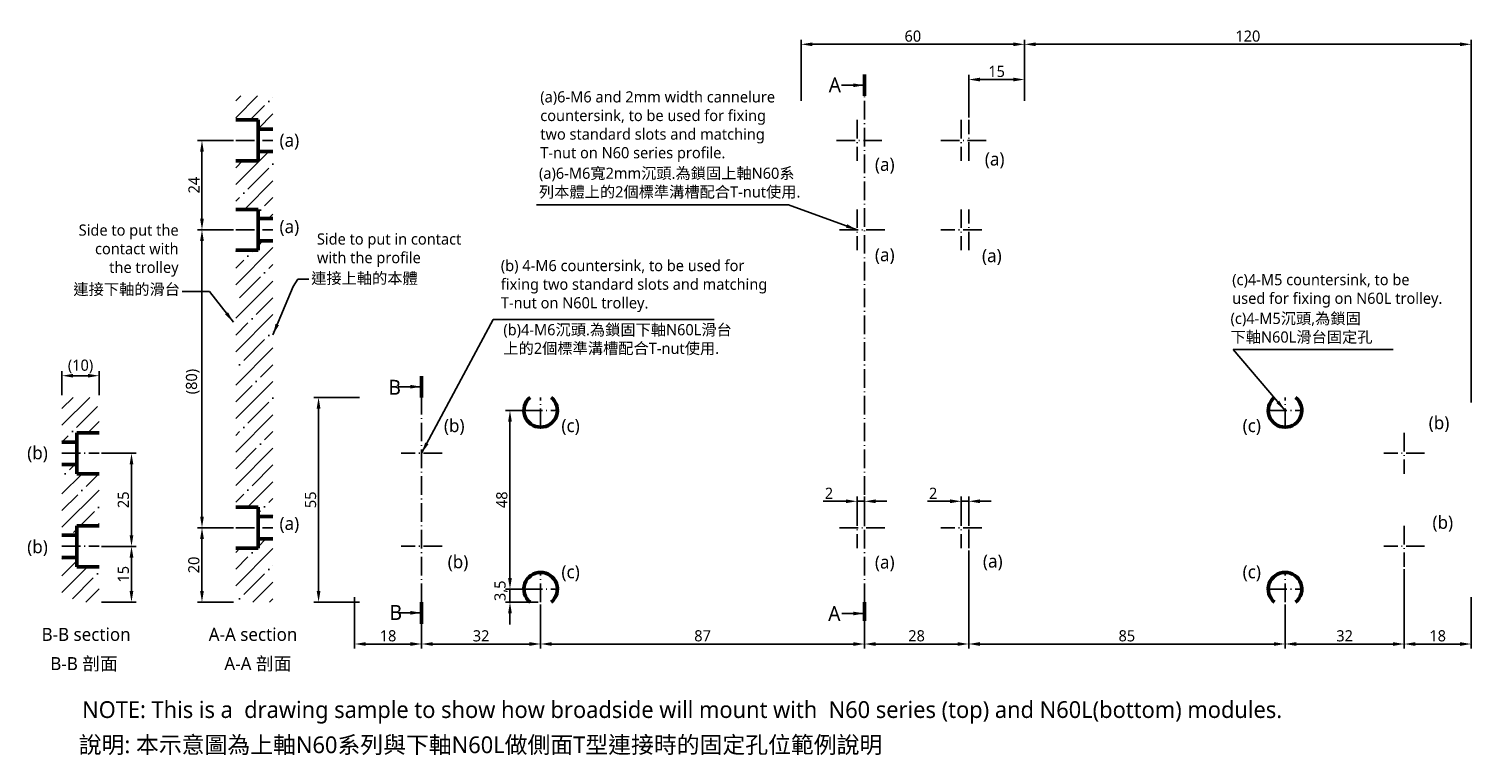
# Model space of a CAD drawing. Header units: millimetres. Extents: x 344 to 732, y 220 to 415.
import ezdxf

# ---------------------------------------------------------------- set-up
doc = ezdxf.new("R2010")
doc.units = ezdxf.units.MM
doc.linetypes.add('中心線5', pattern=[7.2, 5, -1, 0.2, -1])
doc.layers.add('中心線', color=5, linetype='中心線5')
doc.layers.add('標註線', color=3, linetype='Continuous')
doc.layers.add('外框線', color=7, linetype='Continuous', lineweight=50)
doc.styles.get("Standard").update_dxf_attribs({"font": 'msjh.ttf'})
doc.dimstyles.new('ISO-25', dxfattribs={"dimtxt": 3, "dimasz": 3, "dimexe": 1.25, "dimexo": 0.625, "dimtad": 1, "dimdec": 8, "dimtxsty": 'Standard', "dimcen": 2.5, "dimadec": 0, "dimazin": 0, "dimtfac": 1, "dimtdec": 8, "dimtmove": 0, "dimatfit": 3, "dimfxl": 0, "dimarcsym": 0})

# ---------------------------------------------------------------- blocks, each defined once
blk = doc.blocks.new('*D1')
at = {"layer": 'Defpoints', "color": 0}
for p in [(363.03, 275.63), (371.72, 275.63), (363.03, 260.63)]:
    blk.add_point(p, dxfattribs=at)
at = {"layer": '標註線', "color": 0, "lineweight": -2}
for p, q in [((363.66, 275.63), (372.97, 275.63)), ((371.72, 263.63), (371.72, 272.63)), ((363.66, 260.63), (372.97, 260.63))]:
    blk.add_line(p, q, dxfattribs=at)
at = {"layer": '標註線', "color": 0}
for points in [[(371.22, 272.63), (372.22, 272.63), (371.72, 275.63)], [(371.22, 263.63), (372.22, 263.63), (371.72, 260.63)]]:
    blk.add_solid(points, dxfattribs=at)
at = {"layer": '標註線', "color": 0, "insert": (369.53, 268.13), "char_height": 3, "attachment_point": 5, "rotation": 90}
blk.add_mtext('15', dxfattribs=at)
blk = doc.blocks.new('*D2')
at = {"layer": 'Defpoints', "color": 0}
for p in [(363.03, 300.63), (371.72, 300.63), (363.03, 275.63)]:
    blk.add_point(p, dxfattribs=at)
at = {"layer": '標註線', "color": 0, "lineweight": -2}
for p, q in [((363.66, 300.63), (372.97, 300.63)), ((371.72, 278.63), (371.72, 297.63)), ((363.66, 275.63), (372.97, 275.63))]:
    blk.add_line(p, q, dxfattribs=at)
at = {"layer": '標註線', "color": 0}
for points in [[(371.22, 297.63), (372.22, 297.63), (371.72, 300.63)], [(371.22, 278.63), (372.22, 278.63), (371.72, 275.63)]]:
    blk.add_solid(points, dxfattribs=at)
at = {"layer": '標註線', "color": 0, "insert": (369.54, 288.13), "char_height": 3, "attachment_point": 5, "rotation": 90}
blk.add_mtext('25', dxfattribs=at)
blk = doc.blocks.new('*D3')
at = {"layer": 'Defpoints', "color": 0}
for p in [(353.03, 321.45), (353.03, 315.63), (363.03, 315.63)]:
    blk.add_point(p, dxfattribs=at)
at = {"layer": '標註線', "color": 0, "lineweight": -2}
for p, q in [((353.03, 316.26), (353.03, 322.7)), ((363.03, 316.26), (363.03, 322.7)), ((360.03, 321.45), (356.03, 321.45))]:
    blk.add_line(p, q, dxfattribs=at)
at = {"layer": '標註線', "color": 0}
for points in [[(356.03, 321.95), (356.03, 320.95), (353.03, 321.45)], [(360.03, 321.95), (360.03, 320.95), (363.03, 321.45)]]:
    blk.add_solid(points, dxfattribs=at)
at = {"layer": '標註線', "color": 0, "insert": (358.03, 323.95), "char_height": 3, "attachment_point": 5}
blk.add_mtext('(10)', dxfattribs=at)
blk = doc.blocks.new('*D4')
at = {"layer": 'Defpoints', "color": 0}
for p in [(433.65, 315.63), (421.98, 260.63), (433.65, 260.63)]:
    blk.add_point(p, dxfattribs=at)
at = {"layer": '標註線', "color": 0, "lineweight": -2}
for p, q in [((433.02, 315.63), (420.73, 315.63)), ((421.98, 312.63), (421.98, 263.63)), ((433.02, 260.63), (420.73, 260.63))]:
    blk.add_line(p, q, dxfattribs=at)
at = {"layer": '標註線', "color": 0}
for points in [[(421.48, 312.63), (422.48, 312.63), (421.98, 315.63)], [(421.48, 263.63), (422.48, 263.63), (421.98, 260.63)]]:
    blk.add_solid(points, dxfattribs=at)
at = {"layer": '標註線', "color": 0, "insert": (419.83, 288.13), "char_height": 3, "attachment_point": 5, "rotation": 90}
blk.add_mtext('55', dxfattribs=at)
blk = doc.blocks.new('*D5')
at = {"layer": 'Defpoints', "color": 0}
for p in [(431.65, 262.63), (449.65, 260.63), (449.65, 249.4)]:
    blk.add_point(p, dxfattribs=at)
at = {"layer": '標註線', "color": 0, "lineweight": -2}
for p, q in [((431.65, 262.01), (431.65, 248.15)), ((449.65, 260.01), (449.65, 248.15)), ((434.65, 249.4), (446.65, 249.4))]:
    blk.add_line(p, q, dxfattribs=at)
at = {"layer": '標註線', "color": 0}
for points in [[(434.65, 249.9), (434.65, 248.9), (431.65, 249.4)], [(446.65, 249.9), (446.65, 248.9), (449.65, 249.4)]]:
    blk.add_solid(points, dxfattribs=at)
at = {"layer": '標註線', "color": 0, "insert": (440.65, 251.58), "char_height": 3, "attachment_point": 5}
blk.add_mtext('18', dxfattribs=at)
blk = doc.blocks.new('*D6')
at = {"layer": 'Defpoints', "color": 0}
for p in [(731.65, 410.45), (611.65, 394.63), (731.65, 313.63)]:
    blk.add_point(p, dxfattribs=at)
at = {"layer": '標註線', "color": 0, "lineweight": -2}
for p, q in [((611.65, 395.26), (611.65, 411.7)), ((731.65, 314.26), (731.65, 411.7)), ((614.65, 410.45), (728.65, 410.45))]:
    blk.add_line(p, q, dxfattribs=at)
at = {"layer": '標註線', "color": 0}
for points in [[(614.65, 410.95), (614.65, 409.95), (611.65, 410.45)], [(728.65, 410.95), (728.65, 409.95), (731.65, 410.45)]]:
    blk.add_solid(points, dxfattribs=at)
at = {"layer": '標註線', "color": 0, "insert": (671.65, 412.64), "char_height": 3, "attachment_point": 5}
blk.add_mtext('120', dxfattribs=at)
blk = doc.blocks.new('*D7')
at = {"layer": 'Defpoints', "color": 0}
for p in [(568.65, 260.63), (596.65, 260.63), (596.65, 249.4)]:
    blk.add_point(p, dxfattribs=at)
at = {"layer": '標註線', "color": 0, "lineweight": -2}
for p, q in [((568.65, 260.01), (568.65, 248.15)), ((596.65, 260.01), (596.65, 248.15)), ((571.65, 249.4), (593.65, 249.4))]:
    blk.add_line(p, q, dxfattribs=at)
at = {"layer": '標註線', "color": 0}
for points in [[(571.65, 249.9), (571.65, 248.9), (568.65, 249.4)], [(593.65, 249.9), (593.65, 248.9), (596.65, 249.4)]]:
    blk.add_solid(points, dxfattribs=at)
at = {"layer": '標註線', "color": 0, "insert": (582.65, 251.58), "char_height": 3, "attachment_point": 5}
blk.add_mtext('28', dxfattribs=at)
blk = doc.blocks.new('*D8')
at = {"layer": 'Defpoints', "color": 0}
for p in [(713.65, 270.13), (731.65, 262.63), (731.65, 249.4)]:
    blk.add_point(p, dxfattribs=at)
at = {"layer": '標註線', "color": 0, "lineweight": -2}
for p, q in [((713.65, 269.51), (713.65, 248.15)), ((731.65, 262.01), (731.65, 248.15)), ((716.65, 249.4), (728.65, 249.4))]:
    blk.add_line(p, q, dxfattribs=at)
at = {"layer": '標註線', "color": 0}
for points in [[(716.65, 249.9), (716.65, 248.9), (713.65, 249.4)], [(728.65, 249.9), (728.65, 248.9), (731.65, 249.4)]]:
    blk.add_solid(points, dxfattribs=at)
at = {"layer": '標註線', "color": 0, "insert": (722.65, 251.58), "char_height": 3, "attachment_point": 5}
blk.add_mtext('18', dxfattribs=at)
blk = doc.blocks.new('*D9')
at = {"layer": 'Defpoints', "color": 0}
for p in [(611.65, 400.99), (611.65, 394.63), (596.65, 390.13)]:
    blk.add_point(p, dxfattribs=at)
at = {"layer": '標註線', "color": 0, "lineweight": -2}
for p, q in [((596.65, 390.76), (596.65, 402.24)), ((599.65, 400.99), (608.65, 400.99)), ((611.65, 395.26), (611.65, 402.24))]:
    blk.add_line(p, q, dxfattribs=at)
at = {"layer": '標註線', "color": 0}
for points in [[(599.65, 401.49), (599.65, 400.49), (596.65, 400.99)], [(608.65, 401.49), (608.65, 400.49), (611.65, 400.99)]]:
    blk.add_solid(points, dxfattribs=at)
at = {"layer": '標註線', "color": 0, "insert": (604.15, 403.17), "char_height": 3, "attachment_point": 5}
blk.add_mtext('15', dxfattribs=at)
blk = doc.blocks.new('*D10')
at = {"layer": 'Defpoints', "color": 0}
for p in [(390.66, 280.63), (399.73, 280.63), (399.73, 260.63)]:
    blk.add_point(p, dxfattribs=at)
at = {"layer": '標註線', "color": 0, "lineweight": -2}
for p, q in [((399.1, 280.63), (389.41, 280.63)), ((390.66, 263.63), (390.66, 277.63)), ((399.1, 260.63), (389.41, 260.63))]:
    blk.add_line(p, q, dxfattribs=at)
at = {"layer": '標註線', "color": 0}
for points in [[(390.16, 277.63), (391.16, 277.63), (390.66, 280.63)], [(390.16, 263.63), (391.16, 263.63), (390.66, 260.63)]]:
    blk.add_solid(points, dxfattribs=at)
at = {"layer": '標註線', "color": 0, "insert": (388.48, 270.63), "char_height": 3, "attachment_point": 5, "rotation": 90}
blk.add_mtext('20', dxfattribs=at)
blk = doc.blocks.new('*D11')
at = {"layer": 'Defpoints', "color": 0}
for p in [(390.66, 360.63), (399.73, 360.63), (399.73, 280.63)]:
    blk.add_point(p, dxfattribs=at)
at = {"layer": '標註線', "color": 0, "lineweight": -2}
for p, q in [((399.1, 360.63), (389.41, 360.63)), ((390.66, 283.63), (390.66, 357.63)), ((399.1, 280.63), (389.41, 280.63))]:
    blk.add_line(p, q, dxfattribs=at)
at = {"layer": '標註線', "color": 0}
for points in [[(390.16, 357.63), (391.16, 357.63), (390.66, 360.63)], [(390.16, 283.63), (391.16, 283.63), (390.66, 280.63)]]:
    blk.add_solid(points, dxfattribs=at)
at = {"layer": '標註線', "color": 0, "insert": (388.17, 319.88), "char_height": 3, "attachment_point": 5, "rotation": 90}
blk.add_mtext('(80)', dxfattribs=at)
blk = doc.blocks.new('*D12')
at = {"layer": 'Defpoints', "color": 0}
for p in [(390.66, 384.63), (399.73, 384.63), (399.73, 360.63)]:
    blk.add_point(p, dxfattribs=at)
at = {"layer": '標註線', "color": 0, "lineweight": -2}
for p, q in [((399.1, 384.63), (389.41, 384.63)), ((390.66, 363.63), (390.66, 381.63)), ((399.1, 360.63), (389.41, 360.63))]:
    blk.add_line(p, q, dxfattribs=at)
at = {"layer": '標註線', "color": 0}
for points in [[(390.16, 381.63), (391.16, 381.63), (390.66, 384.63)], [(390.16, 363.63), (391.16, 363.63), (390.66, 360.63)]]:
    blk.add_solid(points, dxfattribs=at)
at = {"layer": '標註線', "color": 0, "insert": (388.51, 372.63), "char_height": 3, "attachment_point": 5, "rotation": 90}
blk.add_mtext('24', dxfattribs=at)
blk = doc.blocks.new('*D13')
at = {"layer": 'Defpoints', "color": 0}
for p in [(568.65, 287.73), (566.65, 280.63), (568.65, 280.63)]:
    blk.add_point(p, dxfattribs=at)
at = {"layer": '標註線', "color": 0, "lineweight": -2}
for p, q in [((563.65, 287.73), (557.58, 287.73)), ((566.65, 281.26), (566.65, 288.98)), ((568.65, 287.73), (566.65, 287.73)), ((568.65, 281.26), (568.65, 288.98)), ((571.65, 287.73), (574.65, 287.73))]:
    blk.add_line(p, q, dxfattribs=at)
at = {"layer": '標註線', "color": 0}
for points in [[(563.65, 288.23), (563.65, 287.23), (566.65, 287.73)], [(571.65, 288.23), (571.65, 287.23), (568.65, 287.73)]]:
    blk.add_solid(points, dxfattribs=at)
at = {"layer": '標註線', "color": 0, "insert": (559.11, 289.88), "char_height": 3, "attachment_point": 5}
blk.add_mtext('2', dxfattribs=at)
blk = doc.blocks.new('*D14')
at = {"layer": 'Defpoints', "color": 0}
for p in [(596.65, 287.73), (594.65, 280.63), (596.65, 280.63)]:
    blk.add_point(p, dxfattribs=at)
at = {"layer": '標註線', "color": 0, "lineweight": -2}
for p, q in [((591.65, 287.73), (585.58, 287.73)), ((594.65, 281.26), (594.65, 288.98)), ((596.65, 287.73), (594.65, 287.73)), ((596.65, 281.26), (596.65, 288.98)), ((599.65, 287.73), (602.65, 287.73))]:
    blk.add_line(p, q, dxfattribs=at)
at = {"layer": '標註線', "color": 0}
for points in [[(591.65, 288.23), (591.65, 287.23), (594.65, 287.73)], [(599.65, 288.23), (599.65, 287.23), (596.65, 287.73)]]:
    blk.add_solid(points, dxfattribs=at)
at = {"layer": '標註線', "color": 0, "insert": (587.11, 289.88), "char_height": 3, "attachment_point": 5}
blk.add_mtext('2', dxfattribs=at)
blk = doc.blocks.new('*D15')
at = {"layer": 'Defpoints', "color": 0}
for p in [(449.65, 260.63), (481.65, 260.63), (481.65, 249.4)]:
    blk.add_point(p, dxfattribs=at)
at = {"layer": '標註線', "color": 0, "lineweight": -2}
for p, q in [((449.65, 260.01), (449.65, 248.15)), ((481.65, 260.01), (481.65, 248.15)), ((452.65, 249.4), (478.65, 249.4))]:
    blk.add_line(p, q, dxfattribs=at)
at = {"layer": '標註線', "color": 0}
for points in [[(452.65, 249.9), (452.65, 248.9), (449.65, 249.4)], [(478.65, 249.9), (478.65, 248.9), (481.65, 249.4)]]:
    blk.add_solid(points, dxfattribs=at)
at = {"layer": '標註線', "color": 0, "insert": (465.65, 251.58), "char_height": 3, "attachment_point": 5}
blk.add_mtext('32', dxfattribs=at)
blk = doc.blocks.new('*D16')
at = {"layer": 'Defpoints', "color": 0}
for p in [(481.65, 260.63), (568.65, 260.01), (481.65, 249.4)]:
    blk.add_point(p, dxfattribs=at)
at = {"layer": '標註線', "color": 0, "lineweight": -2}
for p, q in [((481.65, 260.01), (481.65, 248.15)), ((568.65, 259.38), (568.65, 248.15)), ((565.65, 249.4), (484.65, 249.4))]:
    blk.add_line(p, q, dxfattribs=at)
at = {"layer": '標註線', "color": 0}
for points in [[(484.65, 249.9), (484.65, 248.9), (481.65, 249.4)], [(565.65, 249.9), (565.65, 248.9), (568.65, 249.4)]]:
    blk.add_solid(points, dxfattribs=at)
at = {"layer": '標註線', "color": 0, "insert": (525.15, 251.58), "char_height": 3, "attachment_point": 5}
blk.add_mtext('87', dxfattribs=at)
blk = doc.blocks.new('*D17')
at = {"layer": 'Defpoints', "color": 0}
for p in [(596.65, 275.13), (681.65, 260.63), (681.65, 249.4)]:
    blk.add_point(p, dxfattribs=at)
at = {"layer": '標註線', "color": 0, "lineweight": -2}
for p, q in [((596.65, 274.51), (596.65, 248.15)), ((681.65, 260.01), (681.65, 248.15)), ((599.65, 249.4), (678.65, 249.4))]:
    blk.add_line(p, q, dxfattribs=at)
at = {"layer": '標註線', "color": 0}
for points in [[(599.65, 249.9), (599.65, 248.9), (596.65, 249.4)], [(678.65, 249.9), (678.65, 248.9), (681.65, 249.4)]]:
    blk.add_solid(points, dxfattribs=at)
at = {"layer": '標註線', "color": 0, "insert": (639.15, 251.58), "char_height": 3, "attachment_point": 5}
blk.add_mtext('85', dxfattribs=at)
blk = doc.blocks.new('*D18')
at = {"layer": 'Defpoints', "color": 0}
for p in [(681.65, 260.01), (713.65, 260.01), (713.65, 249.4)]:
    blk.add_point(p, dxfattribs=at)
at = {"layer": '標註線', "color": 0, "lineweight": -2}
for p, q in [((681.65, 259.38), (681.65, 248.15)), ((713.65, 259.38), (713.65, 248.15)), ((684.65, 249.4), (710.65, 249.4))]:
    blk.add_line(p, q, dxfattribs=at)
at = {"layer": '標註線', "color": 0}
for points in [[(684.65, 249.9), (684.65, 248.9), (681.65, 249.4)], [(710.65, 249.9), (710.65, 248.9), (713.65, 249.4)]]:
    blk.add_solid(points, dxfattribs=at)
at = {"layer": '標註線', "color": 0, "insert": (697.65, 251.58), "char_height": 3, "attachment_point": 5}
blk.add_mtext('32', dxfattribs=at)
blk = doc.blocks.new('*D19')
at = {"layer": 'Defpoints', "color": 0}
for p in [(473.41, 312.13), (481.65, 312.13), (481.65, 264.13)]:
    blk.add_point(p, dxfattribs=at)
at = {"layer": '標註線', "color": 0, "lineweight": -2}
for p, q in [((481.02, 312.13), (472.16, 312.13)), ((473.41, 267.13), (473.41, 309.13)), ((481.02, 264.13), (472.16, 264.13))]:
    blk.add_line(p, q, dxfattribs=at)
at = {"layer": '標註線', "color": 0}
for points in [[(472.91, 309.13), (473.91, 309.13), (473.41, 312.13)], [(472.91, 267.13), (473.91, 267.13), (473.41, 264.13)]]:
    blk.add_solid(points, dxfattribs=at)
at = {"layer": '標註線', "color": 0, "insert": (471.23, 288.13), "char_height": 3, "attachment_point": 5, "rotation": 90}
blk.add_mtext('48', dxfattribs=at)
blk = doc.blocks.new('*D20')
at = {"layer": 'Defpoints', "color": 0}
for p in [(481.02, 264.13), (473.41, 260.63), (481.65, 260.63)]:
    blk.add_point(p, dxfattribs=at)
at = {"layer": '標註線', "color": 0, "lineweight": -2}
for p, q in [((473.41, 267.13), (473.41, 270.13)), ((480.4, 264.13), (472.16, 264.13)), ((473.41, 264.13), (473.41, 260.63)), ((481.02, 260.63), (472.16, 260.63)), ((473.41, 257.63), (473.41, 254.63))]:
    blk.add_line(p, q, dxfattribs=at)
at = {"layer": '標註線', "color": 0}
for points in [[(472.91, 267.13), (473.91, 267.13), (473.41, 264.13)], [(472.91, 257.63), (473.91, 257.63), (473.41, 260.63)]]:
    blk.add_solid(points, dxfattribs=at)
at = {"layer": '標註線', "color": 0, "insert": (470.99, 263.69), "char_height": 3, "attachment_point": 5, "rotation": 90}
blk.add_mtext('3,5', dxfattribs=at)
blk = doc.blocks.new('*D21')
at = {"layer": 'Defpoints', "color": 0}
for p in [(611.65, 410.45), (551.65, 394.63), (611.65, 394.63)]:
    blk.add_point(p, dxfattribs=at)
at = {"layer": '標註線', "color": 0, "lineweight": -2}
for p, q in [((551.65, 395.26), (551.65, 411.7)), ((611.65, 395.26), (611.65, 411.7)), ((554.65, 410.45), (608.65, 410.45))]:
    blk.add_line(p, q, dxfattribs=at)
at = {"layer": '標註線', "color": 0}
for points in [[(554.65, 410.95), (554.65, 409.95), (551.65, 410.45)], [(608.65, 410.95), (608.65, 409.95), (611.65, 410.45)]]:
    blk.add_solid(points, dxfattribs=at)
at = {"layer": '標註線', "color": 0, "insert": (581.65, 412.63), "char_height": 3, "attachment_point": 5}
blk.add_mtext('60', dxfattribs=at)

msp = doc.modelspace()

# ---------------------------------------------------------------- hatches: boundary and pattern name
h = msp.add_hatch()
h.set_pattern_fill('ANSI35', color=256, style=0)
h.paths.add_polyline_path([(409.72969271, 277.63406757), (405.72969271, 277.63406757), (405.72969271, 275.13406757), (399.72969271, 275.13406757), (399.72969271, 260.63406757), (409.72969271, 260.63406757)])
h.paths.add_polyline_path([(409.72969271, 357.63406757), (405.72969271, 357.63406757), (405.72969271, 355.13406757), (399.72969271, 355.13406757), (399.72969271, 286.13406757), (405.72969271, 286.13406757), (405.72969271, 283.63406757), (409.72969271, 283.63406757)])
h.paths.add_polyline_path([(409.72969271, 381.63406757), (405.72969271, 381.63406757), (405.72969271, 379.13406757), (399.72969271, 379.13406757), (399.72969271, 366.13406757), (405.72969271, 366.13406757), (405.72969271, 363.63406757), (409.72969271, 363.63406757)])
h.paths.add_polyline_path([(409.72969271, 396.63406757), (399.72969271, 396.63406757), (399.72969271, 390.13406757), (405.72969271, 390.13406757), (405.72969271, 387.63406757), (409.72969271, 387.63406757)])
h = msp.add_hatch()
h.set_pattern_fill('ANSI35', color=256, style=0)
h.paths.add_polyline_path([(363.03337185, 270.13406757), (357.03337185, 270.13406757), (357.03337185, 272.63406757), (353.03337185, 272.63406757), (353.03337185, 260.63406757), (363.03337185, 260.63406757)])
h.paths.add_polyline_path([(363.03337185, 315.63406757), (353.03337185, 315.63406757), (353.03337185, 303.63406757), (357.03337185, 303.63406757), (357.03337185, 306.13406757), (363.03337185, 306.13406757)])
h = msp.add_hatch()
h.set_pattern_fill('ANSI35', color=256, style=0)
h.set_pattern_definition([(45, (167.558, 23.417), (-4.49013, 4.49013), []), (45, (172.048, 23.417), (-4.49013, 4.49013), [7.9375, -1.5875, 0, -1.5875])])
h.paths.add_polyline_path([(363.03337185, 281.13406757), (363.03337185, 295.13406757), (357.03337185, 295.13406757), (357.03337185, 297.63406757), (353.03337185, 297.63406757), (353.03337185, 278.63406757), (357.03337185, 278.63406757), (357.03337185, 281.13406757)])

# ---------------------------------------------------------------- linework, layer by layer
at = {"layer": '中心線'}
for p, q in [((568.64803058, 260.63406757), (568.64803058, 396.63406757)), ((566.64803058, 390.13406757), (566.64803058, 379.13406757)), ((594.64803058, 390.13406757), (594.64803058, 379.13406757)), ((596.64803058, 379.13406757), (596.64803058, 390.13406757)), ((399.72969271, 384.63406757), (409.72969271, 384.63406757)), ((561.14803058, 384.63406757), (574.14803058, 384.63406757)), ((589.14803058, 384.63406757), (602.14803058, 384.63406757)), ((566.64803058, 366.13406757), (566.64803058, 355.13406757)), ((594.64803058, 366.13406757), (594.64803058, 355.13406757)), ((596.64803058, 355.13406757), (596.64803058, 366.13406757)), ((399.72969271, 360.63406757), (409.72969271, 360.63406757)), ((574.14803058, 360.63406757), (561.14803058, 360.63406757)), ((600.14803058, 360.63406757), (589.14803058, 360.63406757)), ((449.64803058, 260.63406757), (449.64803058, 315.63406757)), ((481.64803058, 307.63406757), (481.64803058, 315.63406757)), ((681.64803058, 307.63406757), (681.64803058, 315.63406757)), ((477.14803058, 312.13406757), (486.14803058, 312.13406757)), ((677.14803058, 312.13406757), (686.14803058, 312.13406757)), ((713.64803058, 306.13406757), (713.64803058, 295.13406757)), ((353.03337185, 300.63406757), (363.03337185, 300.63406757)), ((455.14803058, 300.63406757), (444.14803058, 300.63406757)), ((719.14803058, 300.63406757), (708.14803058, 300.63406757)), ((566.64803058, 286.13406757), (566.64803058, 275.13406757)), ((594.64803058, 286.13406757), (594.64803058, 275.13406757)), ((596.64803058, 275.13406757), (596.64803058, 286.13406757)), ((399.72969271, 280.63406757), (409.72969271, 280.63406757)), ((574.14803058, 280.63406757), (561.14803058, 280.63406757)), ((600.14803058, 280.63406757), (589.14803058, 280.63406757)), ((713.64803058, 281.13406757), (713.64803058, 270.13406757)), ((353.03337185, 275.63406757), (363.03337185, 275.63406757)), ((455.14803058, 275.63406757), (444.14803058, 275.63406757)), ((719.14803058, 275.63406757), (708.14803058, 275.63406757)), ((481.64803058, 260.63406757), (481.64803058, 268.63406757)), ((681.64803058, 260.63406757), (681.64803058, 268.63406757)), ((477.14803058, 264.13406757), (486.14803058, 264.13406757)), ((677.14803058, 264.13406757), (686.14803058, 264.13406757))]:
    msp.add_line(p, q, dxfattribs=at)
at = {"layer": '外框線'}
for p, q in [((399.72969271, 390.13406757), (405.72969271, 390.13406757)), ((405.72969271, 390.13406757), (405.72969271, 379.13406757)), ((405.72969271, 387.63406757), (409.72969271, 387.63406757)), ((405.72969271, 381.63406757), (409.72969271, 381.63406757)), ((399.72969271, 379.13406757), (405.72969271, 379.13406757)), ((399.72969271, 366.13406757), (405.72969271, 366.13406757)), ((405.72969271, 366.13406757), (405.72969271, 355.13406757)), ((405.72969271, 363.63406757), (409.72969271, 363.63406757)), ((405.72969271, 357.63406757), (409.72969271, 357.63406757)), ((399.72969271, 355.13406757), (405.72969271, 355.13406757)), ((399.72969271, 286.13406757), (405.72969271, 286.13406757)), ((405.72969271, 286.13406757), (405.72969271, 275.13406757)), ((405.72969271, 283.63406757), (409.72969271, 283.63406757)), ((399.72969271, 275.13406757), (405.72969271, 275.13406757)), ((405.72969271, 277.63406757), (409.72969271, 277.63406757))]:
    msp.add_line(p, q, dxfattribs=at)
at = {"layer": '外框線', "lineweight": 50}
for p, q in [((357.03337185, 295.13406757), (357.03337185, 306.13406757)), ((357.03337185, 306.13406757), (363.03337185, 306.13406757)), ((353.03337185, 303.63406757), (357.03337185, 303.63406757)), ((353.03337185, 297.63406757), (357.03337185, 297.63406757)), ((357.03337185, 295.13406757), (363.03337185, 295.13406757)), ((357.03337185, 270.13406757), (357.03337185, 281.13406757)), ((357.03337185, 281.13406757), (363.03337185, 281.13406757)), ((353.03337185, 278.63406757), (357.03337185, 278.63406757)), ((353.03337185, 272.63406757), (357.03337185, 272.63406757)), ((357.03337185, 270.13406757), (363.03337185, 270.13406757))]:
    msp.add_line(p, q, dxfattribs=at)
at = {"layer": '外框線'}
for centre, start, end in [((481.64803058, 312.13406757), 128.942441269, 51.057558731), ((681.64803058, 312.13406757), 128.942441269, 51.057558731), ((481.64803058, 264.13406757), 308.942441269, 231.057558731), ((681.64803058, 264.13406757), 308.942441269, 231.057558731)]:
    msp.add_arc(centre, 4.5, start, end, dxfattribs=at)
at = {"layer": '標註線', "lineweight": 50}
for p, q in [((568.64803058, 396.63406757), (568.64803058, 402.34996505)), ((449.64803058, 315.63406757), (449.64803058, 321.32842427)), ((449.64803058, 254.84740788), (449.64803058, 260.63406757))]:
    msp.add_line(p, q, dxfattribs=at)
at = {"layer": '標註線', "linetype": '中心線5', "lineweight": 50}
msp.add_line((568.64803058, 260.63406757), (568.64803058, 254.84617047), dxfattribs=at)

# ---------------------------------------------------------------- texts
for s, insert, char_height, attachment_point in [('(a)6-M6 and 2mm width cannelure \\Pcountersink, to be used for fixing \\Ptwo standard slots and matching  \\PT-nut on N60 series profile.', (481.54539143, 397.84060771), 3, 1), ('Side to put the\\Pcontact with\\Pthe trolley', (384.3786384, 348.05129563), 3, 9), ('Side to put in contact\\Pwith the profile', (421.54382728, 359.66753624), 3, 1), ('(b) 4-M6 countersink, to be used for\\Pfixing two standard slots and matching\\PT-nut on N60L trolley.', (470.95458677, 352.53133319), 3, 1), ('(c)4-M5 countersink, to be\\Pused for fixing on N60L trolley.', (667.44606894, 348.75276598), 3, 1), ('NOTE: This is a  drawing sample to show how broadside will mount with  N60 series (top) and N60L(bottom) modules.', (358.45799664, 234.0316594), 4.5, 1)]:
    msp.add_mtext(s, dxfattribs=dict(insert=insert, char_height=char_height, attachment_point=attachment_point))
at = {"linetype": '中心線5', "lineweight": 50, "char_height": 3.5, "width": 2.486899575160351e-14, "attachment_point": 1}
for s, insert in [('B-B section', (347.5706277, 253.73578654)), ('A-A section', (392.46044392, 253.73578654))]:
    msp.add_mtext(s, dxfattribs=dict(at, insert=insert))
at = {"layer": '標註線', "linetype": '中心線5', "lineweight": 50, "char_height": 4, "attachment_point": 1}
for s, insert in [('A', (559.02702481, 401.53705639)), ('B', (440.72195004, 320.35041186)), ('B', (441.03335864, 259.87217366)), ('A', (558.88762036, 259.58091433))]:
    msp.add_mtext(s, dxfattribs=dict(at, insert=insert))
at = {"layer": '標註線'}
for s, insert, char_height, attachment_point in [('(a)', (411.48708116, 386.44605284), 3.5, 1), ('(a)', (571.4580319, 379.97015647), 3.5, 1), ('(a)', (600.98272656, 381.40135549), 3.5, 1), ('(a)6-M6寬2mm沉頭.為鎖固上軸N60系\\P列本體上的2個標準溝槽配合T-nut使用.', (481.1977902, 377.33047212), 3, 1), ('(a)', (411.48708116, 363.25832544), 3.5, 1), ('(a)', (571.4580319, 355.69128027), 3.5, 1), ('(a)', (600.22568333, 355.43904549), 3.5, 1), ('連接上軸的本體', (419.99623255, 349.12642721), 3, 1), ('連接下軸的滑台', (384.75231041, 342.79674377), 3, 9), ('(c)4-M5沉頭,為鎖固\\P下軸N60L滑台固定孔', (667.00657242, 338.34062735), 3, 1), ('(b)4-M6沉頭.為鎖固下軸N60L滑台\\P上的2個標準溝槽配合T-nut使用.', (471.6262156, 335.30465993), 3, 1), ('(b)', (455.66487462, 309.81332085), 3.5, 1), ('(c)', (487.23143952, 309.81332085), 3.5, 1), ('(c)', (670.25035556, 309.81332085), 3.5, 1), ('(b)', (720.24956767, 310.57002519), 3.5, 1), ('(b)', (343.70209821, 302.49851046), 3.5, 1), ('(a)', (411.48708116, 283.52976595), 3.5, 1), ('(b)', (721.25895894, 283.83313145), 3.5, 1), ('(b)', (343.70209821, 277.27502598), 3.5, 1), ('(b)', (456.67426589, 273.23221861), 3.5, 1), ('(a)', (571.4580319, 273.16911072), 3.5, 1), ('(a)', (600.47803136, 273.42134607), 3.5, 1), ('(c)', (487.23143952, 270.54071613), 3.5, 1), ('(c)', (670.25035556, 270.54071613), 3.5, 1), ('說明: 本示意圖為上軸N60系列與下軸N60L做側面T型連接時的固定孔位範例說明', (357.55787594, 224.58808547), 4.5, 1)]:
    msp.add_mtext(s, dxfattribs=dict(at, insert=insert, char_height=char_height, attachment_point=attachment_point))
at = {"layer": '標註線', "linetype": '中心線5', "lineweight": 50, "char_height": 3.5, "width": 2.486899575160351e-14, "attachment_point": 1}
for s, insert in [('B-B 剖面', (349.90979106, 245.88519865)), ('A-A 剖面', (396.67008285, 245.88519865))]:
    msp.add_mtext(s, dxfattribs=dict(at, insert=insert))

# ---------------------------------------------------------------- dimensions: what is measured, and where the dimension line sits
at = {"layer": '標註線'}
for base, p1, p2, picture, middle in [((611.6480305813, 410.4512968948), (551.6480305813, 394.6340675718), (611.6480305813, 394.6340675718), '*D21', (581.6480305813, 412.6266519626)), ((731.6480305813, 410.4512968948), (611.6480305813, 394.6340675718), (731.6480305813, 313.6340675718), '*D6', (671.6480305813, 412.6353672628)), ((611.6480305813, 400.9862049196), (596.6480305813, 390.1340675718), (611.6480305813, 394.6340675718), '*D9', (604.1480305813, 403.1702752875)), ((681.6480305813, 249.4008474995), (596.6480305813, 275.1340675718), (681.6480305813, 260.6340675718), '*D17', (639.1480305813, 251.5762025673)), ((731.6480305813, 249.4008474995), (713.6480305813, 270.1340675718), (731.6480305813, 262.6340675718), '*D8', (722.6480305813, 251.5849178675)), ((449.6480305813, 249.4008474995), (431.6480305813, 262.6340675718), (449.6480305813, 260.6340675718), '*D5', (440.6480305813, 251.5849178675)), ((481.6480305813, 249.4008474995), (449.6480305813, 260.6340675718), (481.6480305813, 260.6340675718), '*D15', (465.6480305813, 251.5762025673)), ((481.6480305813, 249.4008474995), (568.6480305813, 260.0090675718), (481.6480305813, 260.6340675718), '*D16', (525.1480305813, 251.5762025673)), ((596.6480305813, 249.4008474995), (568.6480305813, 260.6340675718), (596.6480305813, 260.6340675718), '*D7', (582.6480305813, 251.5762025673)), ((713.6480305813, 249.4008474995), (681.6480305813, 260.0090675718), (713.6480305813, 260.0090675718), '*D18', (697.6480305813, 251.5762025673))]:
    dim = msp.add_linear_dim(base=base, p1=p1, p2=p2, dimstyle='ISO-25', dxfattribs=at)
    dim.commit()
    dim.dimension.update_dxf_attribs({"geometry": picture, "text_midpoint": middle})
for base, p1, p2, picture, middle in [((390.6577903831, 384.6340675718), (399.7296927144, 360.6340675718), (399.7296927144, 384.6340675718), '*D12', (388.5076128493, 372.6340675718)), ((421.9765976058, 260.6340675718), (433.6480305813, 315.6340675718), (433.6480305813, 260.6340675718), '*D4', (419.8264200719, 288.1340675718)), ((473.4075207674, 312.1340675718), (481.6480305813, 264.1340675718), (481.6480305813, 312.1340675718), '*D19', (471.2321656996, 288.1340675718)), ((371.7153696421, 300.6340675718), (363.0333718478, 275.6340675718), (363.0333718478, 300.6340675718), '*D2', (369.5400145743, 288.1340675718)), ((390.6577903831, 280.6340675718), (399.7296927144, 260.6340675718), (399.7296927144, 280.6340675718), '*D10', (388.4824353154, 270.6340675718)), ((371.7153696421, 275.6340675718), (363.0333718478, 260.6340675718), (363.0333718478, 275.6340675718), '*D1', (369.5312992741, 268.1340675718))]:
    dim = msp.add_linear_dim(base=base, p1=p1, p2=p2, angle=90, dimstyle='ISO-25', dxfattribs=at)
    dim.commit()
    dim.dimension.update_dxf_attribs({"geometry": picture, "text_midpoint": middle})
dim = msp.add_linear_dim(base=(390.65779038, 360.63406757), p1=(399.72969271, 280.63406757), p2=(399.72969271, 360.63406757), angle=90, text='(80)', dimstyle='ISO-25', dxfattribs=at)
dim.commit()
dim.dimension.update_dxf_attribs({"geometry": '*D11', "text_midpoint": (390.65779038, 319.88406757), "dimtype": 160})
dim = msp.add_linear_dim(base=(353.03337185, 321.45134193), p1=(363.03337185, 315.63406757), p2=(353.03337185, 315.63406757), angle=180, text='(10)', dimstyle='ISO-25', dxfattribs=at)
dim.commit()
dim.dimension.update_dxf_attribs({"geometry": '*D3', "text_midpoint": (358.03337185, 323.95109984)})
for base, p1, p2, picture, middle in [((568.64803058, 287.7344095), (566.64803058, 280.63406757), (568.64803058, 280.63406757), '*D13', (559.11179753, 287.7344095)), ((596.64803058, 287.7344095), (594.64803058, 280.63406757), (596.64803058, 280.63406757), '*D14', (587.11179753, 287.7344095))]:
    dim = msp.add_linear_dim(base=base, p1=p1, p2=p2, dimstyle='ISO-25', dxfattribs=at)
    dim.commit()
    dim.dimension.update_dxf_attribs({"geometry": picture, "text_midpoint": middle, "dimtype": 160})
dim = msp.add_linear_dim(base=(473.40752077, 260.63406757), p1=(481.02303058, 264.13406757), p2=(481.64803058, 260.63406757), angle=90, dimstyle='ISO-25', override={"dimtmove": 2}, dxfattribs=at)
dim.commit()
dim.dimension.update_dxf_attribs({"geometry": '*D20', "text_midpoint": (470.98687012, 263.69132092), "dimtype": 160})

# ---------------------------------------------------------------- leaders
for points in [[(568.64803058, 399.45000313), (562.43455462, 399.45000313)], [(566.64803058, 360.63406757), (548.24473338, 367.36533431), (480.52327006, 367.36533431)], [(449.64803058, 300.63406757), (468.89355253, 336.58342963), (528.22981775, 336.59017405)], [(681.64803058, 312.13406757), (667.70426662, 328.46860608), (710.69100941, 328.46860608)], [(449.64803058, 318.49606812), (443.38889826, 318.49606812)], [(449.64803058, 257.78237407), (443.46112802, 257.78237407)], [(568.64803058, 257.59860972), (562.58158028, 257.59860972)]]:
    msp.add_leader(points, dimstyle='ISO-25', override={"dimgap": 0.625, "dimtad": 0}, dxfattribs=at)
at = {"layer": '標註線', "annotation_type": 0, "has_hookline": 1}
for points, hookline_direction, text_width in [([(409.72969271, 332.4479429), (415.1489161, 345.44845673), (416.37123255, 347.37642721), (419.37123255, 347.37642721)], 0, 27.26533247), ([(399.10469271, 335.85876347), (392.6579195, 344.04674377), (385.37731041, 344.04674377)], 1, 27.29244674)]:
    msp.add_leader(points, dimstyle='ISO-25', override={"dimgap": 0.625, "dimtad": 0}, dxfattribs=dict(at, hookline_direction=hookline_direction, text_width=text_width))

doc.saveas('drawing.dxf')
